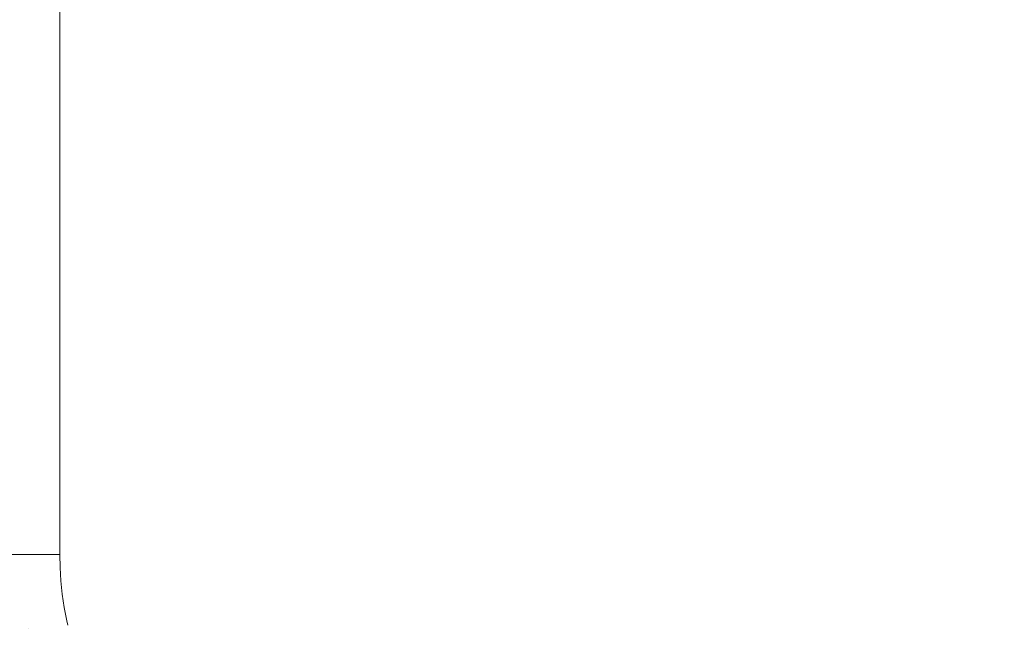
# Model space of a CAD drawing. Header units: centimetres. Extents: x -44.1 to 45.2, y 4.2 to 6.
# Tile 179 of 256: x -13.936 to -13.752, y 4.687 to 4.8. Entities that reach past the tile are written whole.
import ezdxf

# ---------------------------------------------------------------- set-up
doc = ezdxf.new("R2010")
doc.units = ezdxf.units.CM
doc.header["$LTSCALE"] = 2.54
doc.layers.add('Lucido design-1', color=7, linetype='Continuous')

# ---------------------------------------------------------------- blocks, each defined once
blk = doc.blocks.new('Gruppo-4-1')
at = {"color": 7, "linetype": 'Continuous', "lineweight": 9}
blk.add_3dface([(-43.919, 5.90021, -2276.22217), (-43.919, 4.30021, -2276.22217), (45.04592, 4.30021, -2276.22217), (45.04592, 5.90021, -2276.22217)], dxfattribs=at)
for points, invisible_edges in [([(-13.93641, 4.70021, -2276.62233), (-13.94099, 4.70021, -2276.62243), (-13.94099, 5.90021, -2276.62243), (-13.93425, 5.90021, -2276.62228)], 10), ([(-13.93425, 5.90021, -2276.62228), (-13.92894, 5.90021, -2276.62217), (-13.92894, 4.70021, -2276.62217), (-13.93641, 4.70021, -2276.62233)], 8), ([(-13.92894, 5.90021, -2276.62217), (15.05582, 4.69787, -2276.62217), (15.05567, 4.69537, -2276.62217), (15.05541, 4.69287, -2276.62217)], 9), ([(15.05541, 4.69287, -2276.62217), (15.05505, 4.69037, -2276.62217), (-13.92894, 5.90021, -2276.62217)], 10), ([(15.05505, 4.69037, -2276.62217), (15.05458, 4.68785, -2276.62217), (-13.92894, 5.90021, -2276.62217)], 10), ([(-13.92894, 5.90021, -2276.62217), (15.05586, 4.70021, -2276.62217), (15.05582, 4.69787, -2276.62217)], 9), ([(-13.92894, 5.90021, -2276.62217), (15.05586, 5.90021, -2276.62217), (15.05586, 4.70021, -2276.62217)], 8), ([(15.05458, 4.68785, -2276.62217), (15.05437, 4.68694, -2276.62217), (-13.92894, 5.90021, -2276.62217)], 10), ([(-13.92894, 4.70021, -2276.62217), (-13.92894, 5.90021, -2276.62217), (15.05437, 4.68694, -2276.62217)], 10), ([(-13.94238, 4.68574, -2276.62257), (-13.94099, 4.70021, -2276.62243), (-13.93641, 4.70021, -2276.62233)], 9), ([(-13.93641, 4.70021, -2276.62233), (-13.93486, 4.68635, -2276.62227), (-13.94238, 4.68574, -2276.62257)], 11), ([(-13.93641, 4.70021, -2276.62233), (-13.92889, 4.69774, -2276.62217), (-13.92873, 4.69527, -2276.62217)], 9), ([(-13.93641, 4.70021, -2276.62233), (-13.92894, 4.70021, -2276.62217), (-13.92889, 4.69774, -2276.62217)], 8), ([(-13.92873, 4.69527, -2276.62217), (-13.92848, 4.69279, -2276.62217), (-13.93486, 4.68635, -2276.62227), (-13.93641, 4.70021, -2276.62233)], 14), ([(-13.92873, 4.69527, -2276.62217), (-13.92889, 4.69774, -2276.62217), (-13.92894, 4.70021, -2276.62217), (15.05437, 4.68694, -2276.62217)], 12), ([(-13.92848, 4.69279, -2276.62217), (-13.92873, 4.69527, -2276.62217), (15.05437, 4.68694, -2276.62217)], 10), ([(-13.92848, 4.69279, -2276.62217), (-13.92811, 4.69029, -2276.62217), (-13.93486, 4.68635, -2276.62227)], 10), ([(-13.92811, 4.69029, -2276.62217), (-13.92848, 4.69279, -2276.62217), (15.05437, 4.68694, -2276.62217)], 10), ([(-13.92811, 4.69029, -2276.62217), (-13.92764, 4.68777, -2276.62217), (-13.93486, 4.68635, -2276.62227)], 10), ([(15.05437, 4.68694, -2276.62217), (-13.92744, 4.68694, -2276.62217), (-13.92764, 4.68777, -2276.62217), (-13.92811, 4.69029, -2276.62217)], 9), ([(-13.92764, 4.68777, -2276.62217), (-13.92744, 4.68694, -2276.62217), (-13.93486, 4.68635, -2276.62227)], 10), ([(-13.92744, 4.68694, -2276.62217), (15.05437, 4.68694, -2276.62217), (14.88832, 4.60021, -2276.62217), (-13.7614, 4.60021, -2276.62217)], 11)]:
    blk.add_3dface(points, dxfattribs=dict(at, invisible_edges=invisible_edges))
blk = doc.blocks.new('Gruppo-5-1')
at = {"color": 7}
blk.add_blockref('Gruppo-4-1', (0, 0), dxfattribs=at)

msp = doc.modelspace()

# ---------------------------------------------------------------- block references
at = {"layer": 'Lucido design-1', "color": 7}
msp.add_blockref('Gruppo-5-1', (0, 0), dxfattribs=at)

doc.saveas('drawing.dxf')
